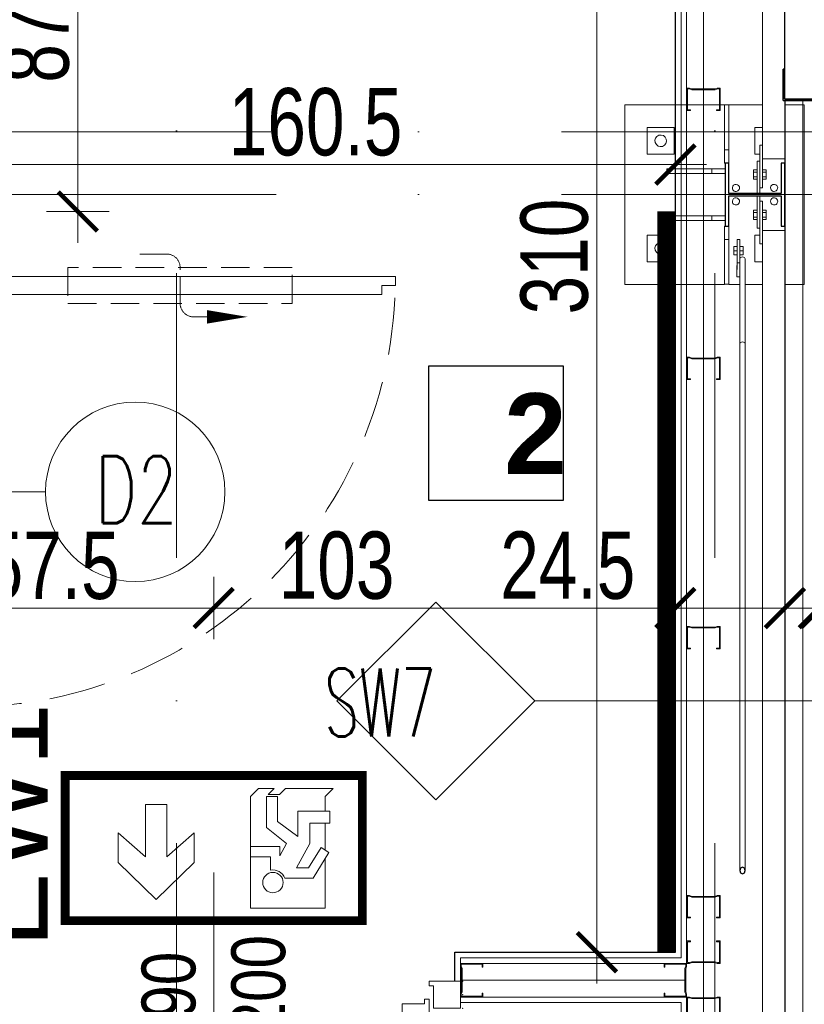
# Model space of a CAD drawing. Header units: millimetres. Extents: x -13532 to 2392, y -5241 to 5322.
# Tile 206 of 256: x -10479 to -10304, y 2017 to 2237. Entities that reach past the tile are written whole.
import ezdxf
from ezdxf.enums import TextEntityAlignment as Align

# ---------------------------------------------------------------- set-up
doc = ezdxf.new("R2010")
doc.units = ezdxf.units.MM
for name, pattern in [('ACAD_ISO02W100', [15, 12, -3]), ('DASHED', [19.05, 12.7, -6.35]), ('DGN_STYLE_2', [30.2, 18.12, -12.08]), ('KRESKAKROPKA2', [12.7, 6.35, -3.175, 0, -3.175])]:
    doc.linetypes.add(name, pattern=pattern)
doc.layers.get('0').update_dxf_attribs({"lineweight": 9, "true_color": 0x939393})
doc.layers.get('Defpoints').update_dxf_attribs({"true_color": 0xdae6d4})
for name, color, linetype, lineweight in [('! stolarka nowa', 5, 'Continuous', 13), ('- AGP-1_OPISY', 7, 'Continuous', 9), ('cz-gr', 122, 'Continuous', 30), ('cz-sr', 150, 'Continuous', 15), ('GK - ŚRODEK - AGP1', 32, 'Continuous', 5), ('IS-went-kratka', 180, 'Continuous', 9), ('opisy pomieszczeń - AGP1', 7, 'Continuous', 5), ('TS_INNE_OBIEKTY', 204, 'Continuous', 30)]:
    doc.layers.add(name, color=color, linetype=linetype, lineweight=lineweight)
for name, color, linetype, lineweight, true_color in [('a___wymiary', 7, 'Continuous', 5, 0x666666), ('batting - AGP1', 7, 'Continuous', 5, 0xadadad), ('drzwi - AGP1', 7, 'Continuous', 13, 0x7f7f7f), ('KONSTRUKCJA - CIE - AGP1', 7, 'Continuous', 5, 0xbfbfbf), ('LUSTRO Z - AGP1', 7, 'Continuous', 5, 0xff8432), ('OPIS - AGP1', 7, 'Continuous', 0, 0x7f7f7f), ('OPISY - AGP1', 7, 'Continuous', 5, 0x000000), ('OPRAWY_KIERUNKOWE', 7, 'Continuous', 5, 0x00e000), ('OSI', 7, 'KRESKAKROPKA2', 5, 0x7f7f7f), ('profil - AGP1', 7, 'Continuous', 5, 0x3f3f3f), ('wymiary', 7, 'Continuous', 5, 0x7f7f7f), ('WYMIARY - AGP1', 7, 'Continuous', 5, 0x716d5a), ('zigzag - AGP1', 7, 'Continuous', 9, 0xa5a5a5)]:
    doc.layers.add(name, color=color, linetype=linetype, lineweight=lineweight, true_color=true_color)
doc.styles.add('ARIAL', font='arial.ttf', dxfattribs={"width": 0.8})
doc.styles.add('ARIAL NARROW', font='ARIALN.TTF', dxfattribs={"width": 0.9})
doc.styles.add('JACEK_07', font='simplex.shx', dxfattribs={"width": 0.7})
doc.styles.add('ROMANS15', font='simplex.shx', dxfattribs={"width": 0.9, "height": 15})
doc.styles.get("Standard").update_dxf_attribs({"font": 'arial.ttf'})
doc.styles.add('style1', font='simplex.shx', dxfattribs={"width": 0.6})
doc.linetypes.add('BATTING', pattern='A,0.0001,-0.1,[134,ltypeshp.shx,S=0.1,R=0,X=-0.1,Y=0],-0.2,[134,ltypeshp.shx,S=0.1,R=180,X=0.1,Y=0],-0.1', length=0.4001)
doc.linetypes.add('ZIGZAG', pattern='A,0.00254,-5.08,[131,ltypeshp.shx,S=5.08,R=0,X=-5.08,Y=0],-10.16,[131,ltypeshp.shx,S=5.08,R=180,X=5.08,Y=0],-5.08', length=20.32254)
doc.dimstyles.new('wymiary agp1', dxfattribs={"dimtxt": 15, "dimasz": 5, "dimexe": 5, "dimexo": 5, "dimgap": 1.8, "dimtad": 1, "dimdec": 3, "dimrnd": 0.5, "dimdsep": 46, "dimtxsty": 'ARIAL NARROW', "dimblk": 'znacznik', "dimcen": 1.5, "dimse1": 1, "dimse2": 1, "dimclrd": 256, "dimclre": 256, "dimazin": 0, "dimtfac": 1, "dimtdec": 3, "dimtmove": 1, "dimatfit": 3, "dimldrblk": 'znacznik', "dimfxl": 1000, "dimfxlon": 1, "dimlwd": -1, "dimarcsym": 0})

# ---------------------------------------------------------------- blocks, each defined once
blk = doc.blocks.new('*U166')
blk.add_lwpolyline([(4, 7), (4, 10), (6, 10), (6, 100), (4, 100), (4, 103), (2, 103), (2, 7)], close=True)
for points in [[(-2, -7.5), (0, -7.5), (0, 5), (-2, 5), (-2, 7), (2, 7), (2, 5), (2, -9.5), (-2, -9.5), (-2, -7.5)], [(102, -7.5), (100, -7.5), (100, 5), (102, 5), (102, 7), (98, 7), (98, 5), (98, -9.5), (102, -9.5), (102, -7.5)], [(2, 5), (5, 5), (5, -7.5), (2, -7.5)], [(98, 5), (95, 5), (95, -7.5), (98, -7.5)]]:
    blk.add_lwpolyline(points)
at = {"linetype": 'DASHED'}
blk.add_arc((2, 7), 96, 0, 90, dxfattribs=at)
at = {"layer": 'OPIS - AGP1'}
blk.add_lwpolyline([(50, 25), (50, -25)], dxfattribs=at)
at = {"layer": 'OPIS - AGP1', "color": 7, "insert": (50, 0), "char_height": 12, "width": 10, "attachment_point": 5, "rotation": 90, "style": 'JACEK_07'}
blk.add_mtext('\\pxqc;{\\fArial|b0|i0|c238|p0;90\\P200}', dxfattribs=at)
blk = doc.blocks.new('*U170')
at = {"layer": '! stolarka nowa'}
for p in [(0, 3), (0, 0), (0, -3)]:
    blk.add_point(p, dxfattribs=at)
for p, q in [((0.5, 3), (0.5, -3)), ((7.5, 3), (0.5, 3)), ((7.5, 2), (7.5, 3)), ((103.5, 2), (103.5, 3)), ((103.5, 3), (110.5, 3)), ((110.5, 3), (110.5, -3)), ((6.5, -3), (6.5, 2)), ((6.5, 2), (7.5, 2)), ((103.5, 2), (104.5, 2)), ((104.5, 2), (104.5, -3)), ((102.5, -2), (97.5, -2)), ((97.5, -2), (97.5, -92)), ((102.5, -1), (102.5, -2)), ((103.5, -1), (102.5, -1)), ((103.5, -93), (103.5, -1)), ((0.5, -3), (6.5, -3)), ((110.5, -3), (104.5, -3)), ((102.5, -92), (97.5, -92)), ((102.5, -93), (102.5, -92)), ((103.5, -93), (102.5, -93))]:
    blk.add_line(p, q)
at = {"linetype": 'DASHED'}
blk.add_arc((102.5, 2), 95, 180, 270, dxfattribs=at)
for p in [(111, 3), (111, 0), (111, -3)]:
    blk.add_point(p)
at = {"layer": 'OPIS - AGP1'}
blk.add_lwpolyline([(55.5, 27.26), (55.5, -27.26)], dxfattribs=at)
at = {"layer": 'OPIS - AGP1', "color": 7, "insert": (55.5, 2.13), "char_height": 12, "width": 10, "attachment_point": 5, "rotation": 90, "style": 'ARIAL'}
blk.add_mtext('\\pxqc;{\\fArial|b0|i0|c238|p0;90\\P200}', dxfattribs=at)
blk = doc.blocks.new('znacznik')
at = {"layer": 'a___wymiary'}
for p, q in [((0, 1.394), (0, -1.394)), ((1.394, 0), (-1.394, 0))]:
    blk.add_line(p, q, dxfattribs=at)
at = {"layer": 'a___wymiary', "const_width": 0.2}
blk.add_lwpolyline([(0.876, 0.876), (-0.876, -0.876)], dxfattribs=at)
blk = doc.blocks.new('*D541')
at = {"layer": 'Defpoints', "color": 0}
for p in [(-10333.11, 2204.54), (-10493.51, 2194.1), (-10333.11, 2194.1)]:
    blk.add_point(p, dxfattribs=at)
at = {"layer": 'WYMIARY - AGP1'}
blk.add_line((-10488.51, 2204.54), (-10338.11, 2204.54), dxfattribs=at)
at = {"layer": 'WYMIARY - AGP1', "xscale": 5, "yscale": 5, "zscale": 5, "rotation": 180}
blk.add_blockref('znacznik', (-10493.51, 2204.54), dxfattribs=at)
at = {"layer": 'WYMIARY - AGP1', "xscale": 5, "yscale": 5, "zscale": 5}
blk.add_blockref('znacznik', (-10333.11, 2204.54), dxfattribs=at)
at = {"layer": 'WYMIARY - AGP1', "color": 18, "true_color": 0x000000, "insert": (-10413.31, 2214), "char_height": 15, "attachment_point": 5, "style": 'ARIAL NARROW'}
blk.add_mtext('160.5', dxfattribs=at)
blk = doc.blocks.new('*D546')
at = {"layer": 'Defpoints', "color": 0}
for p in [(-10436.01, 2105.68), (-10436.01, 2046.72), (-10493.51, 1997.09)]:
    blk.add_point(p, dxfattribs=at)
at = {"layer": 'WYMIARY - AGP1'}
blk.add_line((-10488.51, 2105.68), (-10441.01, 2105.68), dxfattribs=at)
at = {"layer": 'WYMIARY - AGP1', "xscale": 5, "yscale": 5, "zscale": 5, "rotation": 180}
blk.add_blockref('znacznik', (-10493.51, 2105.68), dxfattribs=at)
at = {"layer": 'WYMIARY - AGP1', "xscale": 5, "yscale": 5, "zscale": 5}
blk.add_blockref('znacznik', (-10436.01, 2105.68), dxfattribs=at)
at = {"layer": 'WYMIARY - AGP1', "color": 18, "true_color": 0x000000, "insert": (-10472.04, 2115.11), "char_height": 15, "attachment_point": 5, "style": 'ARIAL NARROW'}
blk.add_mtext('57.5', dxfattribs=at)
blk = doc.blocks.new('*D547')
at = {"layer": 'Defpoints', "color": 0}
for p in [(-10308.71, 2105.68), (-10333.11, 2052.26), (-10308.71, 2017.85)]:
    blk.add_point(p, dxfattribs=at)
at = {"layer": 'WYMIARY - AGP1'}
for p, q in [((-10333.11, 2105.68), (-10373.41, 2105.68)), ((-10328.11, 2105.68), (-10313.71, 2105.68))]:
    blk.add_line(p, q, dxfattribs=at)
at = {"layer": 'WYMIARY - AGP1', "xscale": 5, "yscale": 5, "zscale": 5, "rotation": 180}
blk.add_blockref('znacznik', (-10333.11, 2105.68), dxfattribs=at)
at = {"layer": 'WYMIARY - AGP1', "xscale": 5, "yscale": 5, "zscale": 5}
blk.add_blockref('znacznik', (-10308.71, 2105.68), dxfattribs=at)
at = {"layer": 'WYMIARY - AGP1', "color": 18, "true_color": 0x000000, "insert": (-10357.09, 2115.14), "char_height": 15, "attachment_point": 5, "style": 'ARIAL NARROW'}
blk.add_mtext('24.5', dxfattribs=at)
blk = doc.blocks.new('*D548')
at = {"layer": 'Defpoints', "color": 0}
for p in [(-10300.71, 2105.68), (-10308.71, 2017.85), (-10300.71, 1984.32)]:
    blk.add_point(p, dxfattribs=at)
at = {"layer": 'WYMIARY - AGP1'}
for p, q in [((-10313.71, 2105.68), (-10318.71, 2105.68)), ((-10308.71, 2105.68), (-10300.71, 2105.68)), ((-10300.71, 2105.68), (-10271.18, 2105.68)), ((-10295.71, 2105.68), (-10290.71, 2105.68))]:
    blk.add_line(p, q, dxfattribs=at)
at = {"layer": 'WYMIARY - AGP1', "xscale": 5, "yscale": 5, "zscale": 5}
blk.add_blockref('znacznik', (-10308.71, 2105.68), dxfattribs=at)
at = {"layer": 'WYMIARY - AGP1', "xscale": 5, "yscale": 5, "zscale": 5, "rotation": 180}
blk.add_blockref('znacznik', (-10300.71, 2105.68), dxfattribs=at)
at = {"layer": 'WYMIARY - AGP1', "color": 18, "true_color": 0x000000, "insert": (-10276.62, 2115.14), "char_height": 15, "attachment_point": 5, "style": 'ARIAL NARROW'}
blk.add_mtext('8', dxfattribs=at)
blk = doc.blocks.new('*D549')
at = {"layer": 'Defpoints', "color": 0}
for p in [(-10082.84, 2105.68), (-10082.84, 2051.55), (-10301.11, 1984.32)]:
    blk.add_point(p, dxfattribs=at)
at = {"layer": 'WYMIARY - AGP1'}
blk.add_line((-10296.11, 2105.68), (-10087.84, 2105.68), dxfattribs=at)
at = {"layer": 'WYMIARY - AGP1', "xscale": 5, "yscale": 5, "zscale": 5, "rotation": 180}
blk.add_blockref('znacznik', (-10301.11, 2105.68), dxfattribs=at)
at = {"layer": 'WYMIARY - AGP1', "xscale": 5, "yscale": 5, "zscale": 5}
blk.add_blockref('znacznik', (-10082.84, 2105.68), dxfattribs=at)
at = {"layer": 'WYMIARY - AGP1', "color": 18, "true_color": 0x000000, "insert": (-10191.97, 2115.14), "char_height": 15, "attachment_point": 5, "style": 'ARIAL NARROW'}
blk.add_mtext('218.5', dxfattribs=at)
blk = doc.blocks.new('*D558')
at = {"layer": 'Defpoints', "color": 0}
for p in [(-10333.11, 2105.68), (-10436.01, 2046.72), (-10333.11, 2036.78)]:
    blk.add_point(p, dxfattribs=at)
at = {"layer": 'WYMIARY - AGP1'}
blk.add_line((-10431.01, 2105.68), (-10338.11, 2105.68), dxfattribs=at)
at = {"layer": 'WYMIARY - AGP1', "xscale": 5, "yscale": 5, "zscale": 5, "rotation": 180}
blk.add_blockref('znacznik', (-10436.01, 2105.68), dxfattribs=at)
at = {"layer": 'WYMIARY - AGP1', "xscale": 5, "yscale": 5, "zscale": 5}
blk.add_blockref('znacznik', (-10333.11, 2105.68), dxfattribs=at)
at = {"layer": 'WYMIARY - AGP1', "color": 18, "true_color": 0x000000, "insert": (-10408.63, 2115.14), "char_height": 15, "attachment_point": 5, "style": 'ARIAL NARROW'}
blk.add_mtext('103', dxfattribs=at)
blk = doc.blocks.new('*D619')
at = {"layer": 'Defpoints', "color": 0}
for p in [(-10396.27, 2339.1), (-10350.59, 2339.1), (-10396.27, 2028.97)]:
    blk.add_point(p, dxfattribs=at)
at = {"layer": 'WYMIARY - AGP1'}
blk.add_line((-10350.59, 2033.97), (-10350.59, 2334.1), dxfattribs=at)
at = {"layer": 'WYMIARY - AGP1', "xscale": 5, "yscale": 5, "zscale": 5}
for p, rotation in [((-10350.59, 2339.1), 90), ((-10350.59, 2028.97), 270)]:
    blk.add_blockref('znacznik', p, dxfattribs=dict(at, rotation=rotation))
at = {"layer": 'WYMIARY - AGP1', "color": 18, "true_color": 0x000000, "insert": (-10360.04, 2184.04), "char_height": 15, "attachment_point": 5, "rotation": 90, "style": 'ARIAL NARROW'}
blk.add_mtext('310', dxfattribs=at)
blk = doc.blocks.new('osi')
at = {"layer": 'OSI', "ltscale": 10}
for p, q in [((-10444.41, 845.85), (-10444.41, 3158.85)), ((-10324.44, 845.85), (-10324.44, 3158.85)), ((-11756.72, 2211.85), (-9340.14, 2211.85)), ((-11756.72, 2197.85), (-9340.14, 2197.85))]:
    blk.add_line(p, q, dxfattribs=at)
blk = doc.blocks.new('*U160')
for points in [[(-2, 5), (0, 5), (0, -5), (-2, -5), (-2, -7), (2, -7), (2, -5), (2, 7), (-2, 7), (-2, 5)], [(102, 5), (100, 5), (100, -5), (102, -5), (102, -7), (98, -7), (98, -5), (98, 7), (102, 7), (102, 5)], [(2, -5), (5, -5), (5, 5), (2, 5)], [(98, -5), (95, -5), (95, 5), (98, 5)]]:
    blk.add_lwpolyline(points)
blk.add_lwpolyline([(96, -7), (96, -10), (94, -10), (94, -100), (96, -100), (96, -103), (98, -103), (98, -7)], close=True)
at = {"linetype": 'DASHED'}
blk.add_arc((98, -7), 96, 180, 270, dxfattribs=at)
at = {"layer": 'OPIS - AGP1'}
blk.add_lwpolyline([(50, 25), (50, -25)], dxfattribs=at)
at = {"layer": 'OPIS - AGP1', "color": 7, "insert": (50, 0), "char_height": 12, "width": 10, "attachment_point": 5, "rotation": 270, "style": 'JACEK_07'}
blk.add_mtext('\\pxqc;{\\fArial|b0|i0|c238|p0;90\\P200}', dxfattribs=at)
blk = doc.blocks.new('*D938')
at = {"layer": 'Defpoints', "color": 0}
for p in [(-10548.51, 2281.6), (-10466.29, 2281.6), (-10548.51, 2194.11)]:
    blk.add_point(p, dxfattribs=at)
at = {"layer": 'WYMIARY - AGP1'}
blk.add_line((-10466.29, 2199.11), (-10466.29, 2276.6), dxfattribs=at)
at = {"layer": 'WYMIARY - AGP1', "xscale": 5, "yscale": 5, "zscale": 5}
for p, rotation in [((-10466.29, 2281.6), 89.99999993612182), ((-10466.29, 2194.11), 269.9999999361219)]:
    blk.add_blockref('znacznik', p, dxfattribs=dict(at, rotation=rotation))
at = {"layer": 'WYMIARY - AGP1', "color": 18, "true_color": 0x000000, "insert": (-10475.74, 2237.86), "char_height": 15, "attachment_point": 5, "rotation": 90, "style": 'ARIAL NARROW'}
blk.add_mtext('87.5', dxfattribs=at)
blk = doc.blocks.new('Drzwi góra')
at = {"layer": 'OPRAWY_KIERUNKOWE'}
for p, q in [((8.21, 13.39), (24.85, 13.39)), ((8.21, -11.52), (8.21, 13.39)), ((24.85, 13.39), (24.85, 2.25)), ((-12.84, 11.45), (-21.31, 3.17)), ((-4.37, 3.17), (-12.84, 11.45)), ((22.16, 6.67), (15.81, 6.68)), ((25.63, 0.98), (22.16, 6.67)), ((12.67, 4.92), (12.66, 1.95)), ((-21.31, 3.17), (-21.31, -3.42)), ((-4.37, -3.42), (-4.37, 3.17)), ((21.41, -1.02), (18.46, 4.36)), ((18.46, 4.36), (21.1, 4.36)), ((21.1, 4.36), (23.93, -0.16)), ((-21.31, -3.42), (-15.2, 1.96)), ((-15.2, 1.96), (-15.2, -9.73)), ((-10.49, -9.73), (-10.49, 1.96)), ((-10.49, 1.96), (-4.37, -3.42)), ((12.66, 1.95), (8.21, 1.95)), ((8.21, 1.95), (8.21, -0.35)), ((14.72, -0.35), (14.73, 1.75)), ((14.73, 1.75), (16.24, -1.06)), ((23.93, -0.16), (25.63, 0.98)), ((24.85, 0.46), (24.85, -5.57)), ((8.21, -0.35), (14.72, -0.35)), ((16.24, -1.06), (11.74, -4.63)), ((21.4, -5.57), (21.41, -1.02)), ((14.24, -5.95), (18.76, -2.59)), ((18.76, -2.59), (18.75, -8.21)), ((11.74, -4.63), (11.74, -11.52)), ((14.24, -11.52), (14.24, -5.95)), ((25.85, -5.57), (21.4, -5.57)), ((25.84, -8.21), (25.85, -5.57)), ((18.75, -8.21), (25.84, -8.21)), ((24.85, -8.21), (24.85, -11.52)), ((-15.2, -9.73), (-10.49, -9.73)), ((8.21, -11.52), (9.97, -13.29)), ((11.74, -11.52), (14.24, -11.52)), ((12.16, -11.94), (14.66, -11.95)), ((12.16, -11.94), (13.5, -13.29)), ((14.66, -11.95), (16, -13.29)), ((24.85, -11.52), (26.62, -13.29)), ((13.5, -13.29), (9.97, -13.29)), ((26.62, -13.29), (16, -13.29))]:
    blk.add_line(p, q, dxfattribs=at)
at = {"layer": 'OPRAWY_KIERUNKOWE', "const_width": 1.95}
blk.add_lwpolyline([(-33.12, 16.19), (33.12, 16.19), (33.12, -16.19), (-33.12, -16.19)], close=True, dxfattribs=at)
at = {"layer": 'OPRAWY_KIERUNKOWE'}
blk.add_circle((13.19, 7.68), 2.28, dxfattribs=at)
blk.add_arc((13.19, 7.68), 2.81, 259.4003, 339.1396, dxfattribs=at)
blk = doc.blocks.new('*U980')
at = {"layer": 'OPRAWY_KIERUNKOWE', "xscale": -1, "rotation": 180}
blk.add_blockref('Drzwi góra', (0, 0), dxfattribs=at)
at = {"layer": 'OPRAWY_KIERUNKOWE', "flags": 8}
for tag, p, height in [('LABEL', (-37.03, -22.2), 18), ('EL', (-37.03, -41.34), 16.19), ('CB', (-37.03, -60.48), 16.19)]:
    blk.add_attdef(tag, p, '', height=height, dxfattribs=at)
at = {"layer": 'OPRAWY_KIERUNKOWE'}
for tag, p, height in [('PIKT', (-33.12, -26.11), 8), ('H', (-37.03, -79.62), 16.19)]:
    blk.add_attdef(tag, p, '', height=height, dxfattribs=at)
blk = doc.blocks.new('*U996')
at = {"layer": 'drzwi - AGP1', "linetype": 'DASHED', "ltscale": 0.5}
blk.add_lwpolyline([(4, -25), (4, 25), (-4, 25), (-4, -25)], close=True, dxfattribs=at)
at = {"layer": 'drzwi - AGP1', "linetype": 'ACAD_ISO02W100'}
blk.add_lwpolyline([(7, 6, 3, 0, 0), (7, 15, 0, 0, 0)], format="xyseb", dxfattribs=at).dxf.unprotected_set("ltscale", 0)
at = {"layer": 'drzwi - AGP1', "linetype": 'ACAD_ISO02W100', "ltscale": 0.5}
blk.add_lwpolyline([(7, 6), (7, 3, -0.414214), (4, 0), (-4, 0, 0.414214), (-7, -3), (-7, -10)], format="xyb", dxfattribs=at)
blk = doc.blocks.new('konstrukcja 2025.01.09')
at = {"layer": 'KONSTRUKCJA - CIE - AGP1', "linetype": 'Continuous'}
for p, q in [((2955.85, 7173.66), (2955.85, 7527.36)), ((2950.85, 7163.37), (2950.85, 7524.36)), ((2920.19, 7172.36), (2942.4, 7172.36)), ((2920.19, 7172.36), (2920.19, 7132.36)), ((2942.4, 7172.36), (2942.4, 7159.36)), ((2943.4, 7172.36), (2942.4, 7172.36)), ((2943.4, 7172.36), (2950.85, 7172.36)), ((2943.4, 7159.36), (2943.4, 7172.36)), ((2955.85, 7160.37), (2955.85, 7173.36)), ((2955.85, 7172.36), (2960.19, 7172.36)), ((2960.19, 7132.36), (2960.19, 7172.36)), ((2931.19, 7167.36), (2925.19, 7167.36)), ((2925.19, 7167.36), (2925.19, 7161.36)), ((2931.19, 7161.36), (2931.19, 7167.36)), ((2949.19, 7161.36), (2949.19, 7167.36)), ((2949.19, 7167.36), (2950.85, 7167.36)), ((2950.25, 7163.37), (2950.25, 7153.86)), ((2950.25, 7163.37), (2950.85, 7163.37)), ((2950.85, 7163.37), (2950.85, 7153.86)), ((2925.19, 7161.36), (2931.19, 7161.36)), ((2942.4, 7162.36), (2943.4, 7162.36)), ((2950.25, 7161.36), (2949.19, 7161.36)), ((2942.4, 7159.36), (2942.55, 7159.36)), ((2949.65, 7159.86), (2949.65, 7152.66)), ((2949.65, 7159.86), (2950.25, 7159.86)), ((2950.25, 7159.86), (2950.25, 7152.66)), ((2950.85, 7160.37), (2955.85, 7160.37)), ((2942.55, 7158.11), (2929.55, 7158.11)), ((2929.55, 7158.11), (2929.55, 7157.11)), ((2942.55, 7157.11), (2929.55, 7157.11)), ((2939.55, 7157.11), (2939.55, 7158.11)), ((2948.86, 7157.9), (2949.65, 7157.9)), ((2948.86, 7155.83), (2948.86, 7157.9)), ((2948.86, 7157.38), (2949.65, 7157.38)), ((2948.86, 7156.34), (2949.65, 7156.34)), ((2951.65, 7157.9), (2950.85, 7157.9)), ((2950.85, 7157.38), (2951.65, 7157.38)), ((2950.85, 7156.34), (2951.65, 7156.34)), ((2951.65, 7155.83), (2951.65, 7157.9)), ((2949.65, 7155.83), (2948.86, 7155.83)), ((2950.85, 7155.83), (2951.65, 7155.83)), ((2949.65, 7152.66), (2950.25, 7152.66)), ((2950.25, 7152.07), (2949.65, 7152.07)), ((2949.65, 7144.87), (2949.65, 7152.07)), ((2950.25, 7153.86), (2950.85, 7153.86)), ((2950.25, 7144.87), (2950.25, 7152.07)), ((2950.85, 7150.87), (2950.25, 7150.87)), ((2950.25, 7141.36), (2950.25, 7150.87)), ((2950.85, 7141.36), (2950.85, 7150.87)), ((2942.55, 7147.61), (2929.55, 7147.61)), ((2929.55, 7147.61), (2929.55, 7146.61)), ((2939.55, 7146.61), (2939.55, 7147.61)), ((2948.86, 7148.9), (2949.65, 7148.9)), ((2948.86, 7146.83), (2948.86, 7148.9)), ((2948.86, 7148.39), (2949.65, 7148.39)), ((2951.65, 7148.9), (2950.85, 7148.9)), ((2950.85, 7148.39), (2951.65, 7148.39)), ((2951.65, 7146.83), (2951.65, 7148.9)), ((2942.55, 7146.61), (2929.55, 7146.61)), ((2942.4, 7145.36), (2942.55, 7145.36)), ((2942.4, 7145.36), (2942.4, 7132.37)), ((2943.4, 7132.37), (2943.4, 7145.36)), ((2948.86, 7147.35), (2949.65, 7147.35)), ((2949.65, 7146.83), (2948.86, 7146.83)), ((2950.85, 7147.35), (2951.65, 7147.35)), ((2950.85, 7146.83), (2951.65, 7146.83)), ((2931.19, 7143.36), (2925.19, 7143.36)), ((2925.19, 7143.36), (2925.19, 7137.36)), ((2931.19, 7137.36), (2931.19, 7143.36)), ((2950.25, 7143.36), (2949.19, 7143.36)), ((2949.19, 7143.36), (2949.19, 7137.36)), ((2950.25, 7144.87), (2949.65, 7144.87)), ((2950.85, 7144.36), (2955.85, 7144.36)), ((2955.85, 7144.36), (2955.85, 6800.37)), ((2942.4, 7142.37), (2943.4, 7142.37)), ((2944.45, 7140.77), (2944.45, 7140.78)), ((2944.45, 7140.78), (2945.2, 7140.78)), ((2945.2, 7141.32), (2945.19, 7139.21)), ((2945.2, 7137.18), (2945.21, 7142.38)), ((2945.21, 7142.38), (2945.2, 7142.11)), ((2945.2, 7142.11), (2945.2, 7141.32)), ((2945.2, 7140.77), (2945.2, 7140.78)), ((2945.21, 7142.38), (2945.81, 7142.37)), ((2945.81, 7142.37), (2945.8, 7137.17)), ((2945.81, 7140.78), (2946.55, 7140.78)), ((2946.55, 7140.77), (2946.55, 7140.78)), ((2950.85, 7141.36), (2950.25, 7141.36)), ((2950.85, 6803.37), (2950.85, 7141.36)), ((2944.45, 7140.77), (2944.45, 7139.86)), ((2944.45, 7140.77), (2945.2, 7140.77)), ((2944.45, 7139.86), (2944.45, 7138.97)), ((2944.45, 7139.86), (2945.2, 7139.86)), ((2944.45, 7138.97), (2945.2, 7138.97)), ((2945.19, 7139.21), (2945.18, 7134.01)), ((2945.2, 7139.86), (2945.2, 7140.77)), ((2945.2, 7140.57), (2945.21, 7140.57)), ((2945.2, 7140.57), (2945.21, 7140.57)), ((2945.2, 7138.97), (2945.2, 7139.86)), ((2945.2, 7139.18), (2945.2, 7139.18)), ((2945.2, 7139.18), (2945.2, 7139.18)), ((2945.8, 7138.97), (2946.55, 7138.97)), ((2945.81, 7140.77), (2946.55, 7140.77)), ((2945.81, 7139.86), (2946.55, 7139.86)), ((2946.55, 7139.86), (2946.55, 7140.77)), ((2946.55, 7138.97), (2946.55, 7139.86)), ((2925.19, 7137.36), (2931.19, 7137.36)), ((2945.18, 7134.01), (2945.2, 7137.18)), ((2945.2, 7137.18), (2945.8, 7137.17)), ((2945.8, 7137.17), (2945.78, 7134.01)), ((2945.8, 7138.04), (2945.98, 7138.38)), ((2945.8, 7119.07), (2945.8, 7137.17)), ((2945.98, 7138.38), (2946.4, 7138.51)), ((2946.4, 7138.51), (2946.83, 7138.38)), ((2946.83, 7138.38), (2947, 7138.04)), ((2947, 7138.04), (2947, 7119.07)), ((2949.19, 7137.36), (2950.85, 7137.36)), ((2920.19, 7132.36), (2942.4, 7132.36)), ((2942.4, 7132.37), (2943.4, 7132.37)), ((2943.4, 7132.36), (2945.8, 7132.36)), ((2945.18, 7134.01), (2945.78, 7134.01)), ((2947, 7132.36), (2950.85, 7132.36)), ((2955.85, 7132.36), (2960.19, 7132.36)), ((2945.98, 7119.41), (2945.8, 7119.07)), ((2945.8, 7119.07), (2945.98, 7119.41)), ((2945.8, 7001.7), (2945.8, 7119.07)), ((2946.4, 7119.55), (2945.98, 7119.41)), ((2945.98, 7119.41), (2946.4, 7119.55)), ((2946.83, 7119.41), (2946.4, 7119.55)), ((2946.4, 7119.55), (2946.83, 7119.41)), ((2947, 7119.07), (2946.83, 7119.41)), ((2946.83, 7119.41), (2947, 7119.07)), ((2947, 7001.7), (2947, 7119.07))]:
    blk.add_line(p, q, dxfattribs=at)
for centre, radius, start, end in [((2928.19, 7164.36), 1.3, 108, 288), ((2928.19, 7164.36), 1.3, 108, 288), ((2928.19, 7164.36), 1.3, 288, 108), ((2928.19, 7164.36), 1.3, 288, 108), ((2944.95, 7153.86), 0.8, 18, 198), ((2944.95, 7153.86), 0.8, 18, 198), ((2944.95, 7153.86), 0.8, 198, 18), ((2944.95, 7153.86), 0.8, 198, 18), ((2953.45, 7153.86), 0.8, 18, 198), ((2953.45, 7153.86), 0.8, 18, 198), ((2953.45, 7153.86), 0.8, 198, 18), ((2953.45, 7153.86), 0.8, 198, 18), ((2944.95, 7150.86), 0.8, 18, 198), ((2944.95, 7150.86), 0.8, 18, 198), ((2944.95, 7150.86), 0.8, 198, 18), ((2944.95, 7150.86), 0.8, 198, 18), ((2953.45, 7150.86), 0.8, 18, 198), ((2953.45, 7150.86), 0.8, 18, 198), ((2953.45, 7150.86), 0.8, 198, 18), ((2953.45, 7150.86), 0.8, 198, 18), ((2928.19, 7140.36), 1.3, 108, 288), ((2928.19, 7140.36), 1.3, 108, 288), ((2928.19, 7140.36), 1.3, 288, 108), ((2928.19, 7140.36), 1.3, 288, 108)]:
    blk.add_arc(centre, radius, start, end, dxfattribs=at)
at = {"layer": 'TS_INNE_OBIEKTY', "linetype": 'Continuous'}
for p, q in [((2955.49, 7173.36), (2955.49, 7180.36)), ((2955.79, 7180.36), (2955.49, 7180.36)), ((2955.79, 7173.66), (2955.79, 7180.36)), ((2955.49, 7173.36), (2970.49, 7173.36)), ((2970.49, 7173.66), (2955.79, 7173.66)), ((2943.4, 7159.36), (2942.55, 7159.36)), ((2942.55, 7159.36), (2942.55, 7145.36)), ((2943.4, 7152.64), (2943.4, 7159.36)), ((2955.85, 7159.36), (2955, 7159.36)), ((2955, 7159.36), (2955, 7152.64)), ((2955.85, 7145.36), (2955.85, 7159.36)), ((2955, 7152.64), (2943.4, 7152.64)), ((2943.4, 7145.36), (2943.4, 7152.09)), ((2943.4, 7152.09), (2955, 7152.09)), ((2955, 7152.09), (2955, 7145.36)), ((2942.55, 7145.36), (2943.4, 7145.36)), ((2955, 7145.36), (2955.85, 7145.36)), ((2945.98, 7002.24), (2945.8, 7001.7)), ((2945.8, 7001.7), (2945.98, 7001.17)), ((2946.4, 7002.46), (2945.98, 7002.24)), ((2945.98, 7001.17), (2946.4, 7000.95)), ((2946.83, 7002.24), (2946.4, 7002.46)), ((2946.4, 7000.95), (2946.83, 7001.17)), ((2947, 7001.7), (2946.83, 7002.24)), ((2946.83, 7001.17), (2947, 7001.7))]:
    blk.add_line(p, q, dxfattribs=at)

msp = doc.modelspace()

# ---------------------------------------------------------------- linework, layer by layer
at = {"layer": 'batting - AGP1', "linetype": 'BATTING', "ltscale": 8}
for points in [[(-10326.8566, 2624.8172), (-10326.8564, 1088.2212)], [(-10380.6423, 2022.7174), (-10330.9732, 2022.7167)]]:
    msp.add_lwpolyline(points, dxfattribs=at)
at = {"layer": 'cz-gr'}
for p, q in [((-10308.7067, 2219.1541), (-10308.7069, 2970.8541)), ((-10333.1066, 2028.9661), (-10333.1066, 2339.1045)), ((-10308.7069, 2218.8546), (-10308.7069, 1087.8541)), ((-10382.2591, 2022.4661), (-10382.2591, 2028.9661)), ((-10382.2591, 2028.9661), (-10333.1066, 2028.9661))]:
    msp.add_line(p, q, dxfattribs=at)
msp.add_lwpolyline([(-10256.918, 2230.8546), (-10256.918, 2218.8539), (-10308.7069, 2218.8546)], dxfattribs=at)
at = {"layer": 'GK - ŚRODEK - AGP1'}
for p, q in [((-10331.8566, 2027.7161), (-10331.8566, 2340.3545)), ((-10330.6066, 2026.4661), (-10330.6066, 2341.6045)), ((-10381.0091, 2017.7161), (-10381.0091, 2027.7161)), ((-10381.0091, 2027.7161), (-10331.8566, 2027.7161)), ((-10381.0091, 2018.9661), (-10381.0091, 2026.4661)), ((-10381.0091, 2026.4661), (-10330.6066, 2026.4661)), ((-10331.8566, 2017.7162), (-10381.0091, 2017.7161)), ((-10330.6066, 2018.9662), (-10380.9706, 2018.9661)), ((-10331.8566, 1087.8544), (-10331.8566, 2017.7162)), ((-10330.6066, 1087.8544), (-10330.6066, 2018.9662))]:
    msp.add_line(p, q, dxfattribs=at)
at = {"layer": 'LUSTRO Z - AGP1', "color": 152, "linetype": 'DGN_STYLE_2', "true_color": 0x0054cc, "const_width": 4}
msp.add_lwpolyline([(-10335.1071, 2194.1044), (-10335.1066, 2028.9661)], dxfattribs=at)
at = {"layer": 'OPIS - AGP1'}
msp.add_lwpolyline([(-10408.541, 2084.9699), (-10386.491, 2107.0199), (-10364.441, 2084.9699), (-10386.491, 2062.9199), (-10408.541, 2084.9699)], close=True, dxfattribs=at)
msp.add_lwpolyline([(-10364.441, 2084.9699), (-10288.7486, 2084.9699)], dxfattribs=at)
msp.add_circle((-10453.5091, 2131.6044), 20, dxfattribs=at)
at = {"layer": 'opisy pomieszczeń - AGP1', "lineweight": 30}
msp.add_lwpolyline([(-10388.0966, 2159.6703), (-10358.0966, 2159.6703), (-10358.0966, 2129.6703), (-10388.0966, 2129.6703), (-10388.0966, 2159.6703)], dxfattribs=at)
at = {"layer": 'profil - AGP1', "ltscale": 5}
for points in [[(-10329.4066, 2221.4045), (-10329.94, 2221.6045), (-10330.6066, 2221.6045), (-10330.6065, 2216.6045), (-10329.8565, 2216.6045), (-10329.7863, 2216.6034), (-10329.7362, 2216.6527), (-10329.7362, 2216.7229), (-10329.7863, 2216.7722), (-10329.8565, 2216.7711), (-10330.4398, 2216.7711), (-10330.4399, 2221.4378), (-10329.9702, 2221.4378), (-10329.4368, 2221.2378), (-10324.2764, 2221.2379), (-10323.7431, 2221.438), (-10323.2733, 2221.438), (-10323.2732, 2216.7713), (-10323.8565, 2216.7713), (-10323.9145, 2216.725), (-10323.9145, 2216.6509), (-10323.8565, 2216.6046), (-10323.1065, 2216.6046), (-10323.1066, 2221.6046), (-10323.7733, 2221.6046), (-10324.3066, 2221.4046)], [(-10329.4066, 2161.4045), (-10329.94, 2161.6045), (-10330.6066, 2161.6045), (-10330.6065, 2156.6045), (-10329.8565, 2156.6045), (-10329.7863, 2156.6034), (-10329.7362, 2156.6527), (-10329.7362, 2156.7229), (-10329.7863, 2156.7722), (-10329.8565, 2156.7711), (-10330.4398, 2156.7711), (-10330.4399, 2161.4378), (-10329.9702, 2161.4378), (-10329.4368, 2161.2378), (-10324.2764, 2161.2379), (-10323.7431, 2161.438), (-10323.2733, 2161.438), (-10323.2732, 2156.7713), (-10323.8565, 2156.7713), (-10323.9145, 2156.725), (-10323.9145, 2156.6509), (-10323.8565, 2156.6046), (-10323.1065, 2156.6046), (-10323.1066, 2161.6046), (-10323.7733, 2161.6046), (-10324.3066, 2161.4046)], [(-10329.4066, 2101.4045), (-10329.94, 2101.6045), (-10330.6066, 2101.6045), (-10330.6065, 2096.6045), (-10329.8565, 2096.6045), (-10329.7863, 2096.6034), (-10329.7362, 2096.6527), (-10329.7362, 2096.7229), (-10329.7863, 2096.7722), (-10329.8565, 2096.7711), (-10330.4398, 2096.7711), (-10330.4399, 2101.4378), (-10329.9702, 2101.4378), (-10329.4368, 2101.2378), (-10324.2764, 2101.2379), (-10323.7431, 2101.438), (-10323.2733, 2101.438), (-10323.2732, 2096.7713), (-10323.8565, 2096.7713), (-10323.9145, 2096.725), (-10323.9145, 2096.6509), (-10323.8565, 2096.6046), (-10323.1065, 2096.6046), (-10323.1066, 2101.6046), (-10323.7733, 2101.6046), (-10324.3066, 2101.4046)], [(-10329.4066, 2041.4045), (-10329.94, 2041.6045), (-10330.6066, 2041.6045), (-10330.6065, 2036.6045), (-10329.8565, 2036.6045), (-10329.7863, 2036.6034), (-10329.7362, 2036.6527), (-10329.7362, 2036.7229), (-10329.7863, 2036.7722), (-10329.8565, 2036.7711), (-10330.4398, 2036.7711), (-10330.4399, 2041.4378), (-10329.9702, 2041.4378), (-10329.4368, 2041.2378), (-10324.2764, 2041.2379), (-10323.7431, 2041.438), (-10323.2733, 2041.438), (-10323.2732, 2036.7713), (-10323.8565, 2036.7713), (-10323.9145, 2036.725), (-10323.9145, 2036.6509), (-10323.8565, 2036.6046), (-10323.1065, 2036.6046), (-10323.1066, 2041.6046), (-10323.7733, 2041.6046), (-10324.3066, 2041.4046)], [(-10329.4064, 2026.6661), (-10329.9398, 2026.4661), (-10330.6064, 2026.4661), (-10330.6063, 2031.4661), (-10329.8563, 2031.4661), (-10329.7861, 2031.4672), (-10329.736, 2031.4179), (-10329.736, 2031.3476), (-10329.7861, 2031.2984), (-10329.8563, 2031.2994), (-10330.4396, 2031.2994), (-10330.4398, 2026.6328), (-10329.97, 2026.6328), (-10329.4366, 2026.8328), (-10324.2762, 2026.8326), (-10323.7429, 2026.6326), (-10323.2731, 2026.6326), (-10323.273, 2031.2993), (-10323.8563, 2031.2993), (-10323.9143, 2031.3455), (-10323.9143, 2031.4197), (-10323.8563, 2031.466), (-10323.1063, 2031.4659), (-10323.1064, 2026.4659), (-10323.7731, 2026.466), (-10324.3064, 2026.666)], [(-10380.809, 2020.1661), (-10381.009, 2019.6328), (-10381.009, 2018.9661), (-10376.009, 2018.9661), (-10376.009, 2019.7161), (-10376.009, 2019.7863), (-10376.0572, 2019.8363), (-10376.1275, 2019.8363), (-10376.1757, 2019.7863), (-10376.1757, 2019.7161), (-10376.1757, 2019.1327), (-10380.8424, 2019.1328), (-10380.8424, 2019.6026), (-10380.6423, 2020.1359), (-10380.6423, 2025.2963), (-10380.8423, 2025.8297), (-10380.8423, 2026.2995), (-10376.1756, 2026.2994), (-10376.1756, 2025.7161), (-10376.1293, 2025.6581), (-10376.0552, 2025.6581), (-10376.0089, 2025.7161), (-10376.0089, 2026.4661), (-10381.0089, 2026.4661), (-10381.0089, 2025.7995), (-10380.8089, 2025.2661)], [(-10330.8065, 2020.1661), (-10330.6065, 2019.6328), (-10330.6065, 2018.9661), (-10335.6065, 2018.9661), (-10335.6065, 2019.7161), (-10335.6065, 2019.7863), (-10335.5583, 2019.8363), (-10335.488, 2019.8363), (-10335.4398, 2019.7863), (-10335.4398, 2019.7161), (-10335.4398, 2019.1327), (-10330.7731, 2019.1328), (-10330.7732, 2019.6026), (-10330.9732, 2020.1359), (-10330.9732, 2025.2963), (-10330.7732, 2025.8297), (-10330.7732, 2026.2995), (-10335.4399, 2026.2994), (-10335.4399, 2025.7161), (-10335.4862, 2025.6581), (-10335.5603, 2025.6581), (-10335.6066, 2025.7161), (-10335.6066, 2026.4661), (-10330.6066, 2026.4661), (-10330.6066, 2025.7995), (-10330.8066, 2025.2661)]]:
    msp.add_lwpolyline(points, close=True, dxfattribs=at)
for points in [[(-10323.1063, 2013.9663), (-10323.1064, 2018.9663), (-10323.7731, 2018.9663), (-10324.3064, 2018.7663), (-10329.4064, 2018.7662), (-10329.9398, 2018.9661), (-10330.6064, 2018.9661), (-10330.6063, 2013.9661)], [(-10330.4396, 2014.1328), (-10330.4398, 2018.7995), (-10329.97, 2018.7995), (-10329.4366, 2018.5995), (-10324.2762, 2018.5996), (-10323.7429, 2018.7996), (-10323.2731, 2018.7996), (-10323.273, 2014.133)]]:
    msp.add_lwpolyline(points, dxfattribs=at)
at = {"layer": 'zigzag - AGP1', "linetype": 'ZIGZAG', "ltscale": 0.6}
msp.add_line((-10304.7069, 2218.8546), (-10304.7069, 1087.8541), dxfattribs=at)

# ---------------------------------------------------------------- block references
at = {"layer": 'cz-sr'}
msp.add_blockref('osi', (0.0999, 0), dxfattribs=at)
at = {"layer": 'drzwi - AGP1', "color": 30, "linetype": 'Continuous', "lineweight": 18}
for name, p, rotation in [('*U166', (-10551.0091, 2331.6044), 269.9999999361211), ('*U160', (-10498.5091, 2081.6044), 89.99999993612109), ('*U170', (-10491.5091, 2019.4661), 359.9999999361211)]:
    msp.add_blockref(name, p, dxfattribs=dict(at, rotation=rotation))
at = {"layer": 'IS-went-kratka', "rotation": 270}
msp.add_blockref('*U996', (-10443.5091, 2177.6044), dxfattribs=at)
at = {"layer": 'OPRAWY_KIERUNKOWE', "color": 72, "true_color": 0x5acf2f}
ref = msp.add_blockref('*U980', (-10436.0091, 2052.1608), dxfattribs=at)
ref.add_attrib('LABEL', 'EW1', (-10473.0376, 2029.9586), dxfattribs={"height": 18, "rotation": 90, "flags": 8})
at = {"layer": 'wymiary'}
msp.add_blockref('konstrukcja 2025.01.09', (-13264.5595, -4954.5109), dxfattribs=at)

# ---------------------------------------------------------------- texts
at = {"layer": '- AGP-1_OPISY', "insert": (-10386.491, 2077.0718), "char_height": 15.12, "attachment_point": 9, "style": 'style1'}
msp.add_mtext('\\pxqc;SW7', dxfattribs=at)
at = {"layer": 'OPISY - AGP1', "style": 'ROMANS15', "width": 0.7}
msp.add_attdef('D2', text='O1', height=15, rotation=359.999451, dxfattribs=at).set_placement((-10453.3235, 2124.5817), align=Align.CENTER)
at = {"layer": 'opisy pomieszczeń - AGP1', "lineweight": 18, "insert": (-10373.2917, 2153.5491), "char_height": 18, "width": 3.410605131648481e-13, "attachment_point": 1, "style": 'ARIAL'}
msp.add_mtext('\\pxqc;{\\fArial|b1|i0|c238|p34;\\W1;2}', dxfattribs=at)

# ---------------------------------------------------------------- dimensions: what is measured, and where the dimension line sits
at = {"layer": 'WYMIARY - AGP1'}
dim = msp.add_linear_dim(base=(-10350.5861, 2339.1044), p1=(-10396.2733, 2028.9661), p2=(-10396.2733, 2339.1044), angle=90, dimstyle='wymiary agp1', override={"dimclrd": 256, "dimclre": 256}, dxfattribs=at)
dim.commit()
dim.dimension.update_dxf_attribs({"geometry": '*D619', "text_midpoint": (-10360.0447, 2184.0353)})
dim = msp.add_aligned_dim(p1=(-10548.5091, 2194.1093), p2=(-10548.5091, 2281.6044), distance=-82.2228, dimstyle='wymiary agp1', override={"dimclrd": 256, "dimclre": 256}, dxfattribs=at)
dim.commit()
dim.dimension.update_dxf_attribs({"geometry": '*D938', "text_midpoint": (-10475.745, 2237.8569)})
for base, p1, p2, picture, middle in [((-10333.1066, 2204.542), (-10493.5092, 2194.1044), (-10333.1066, 2194.1044), '*D541', (-10413.3079, 2214.0006)), ((-10082.838, 2105.6786), (-10301.1066, 1984.3169), (-10082.838, 2051.5483), '*D549', (-10191.9723, 2115.1371))]:
    dim = msp.add_linear_dim(base=base, p1=p1, p2=p2, dimstyle='wymiary agp1', override={"dimclrd": 256, "dimclre": 256}, dxfattribs=at)
    dim.commit()
    dim.dimension.update_dxf_attribs({"geometry": picture, "text_midpoint": middle})
for base, p1, p2, picture, middle in [((-10436.0091, 2105.6786), (-10493.5091, 1997.0895), (-10436.0091, 2046.7223), '*D546', (-10472.0433, 2105.6786)), ((-10333.10659, 2105.67855), (-10436.00908, 2046.72235), (-10333.10659, 2036.77887), '*D558', (-10408.63324, 2105.67855)), ((-10308.7069, 2105.6786), (-10333.1066, 2052.2628), (-10308.7069, 2017.8541), '*D547', (-10357.094, 2105.6786)), ((-10300.7069, 2105.6786), (-10308.7069, 2017.8541), (-10300.7069, 1984.3169), '*D548', (-10276.6233, 2105.6786))]:
    dim = msp.add_linear_dim(base=base, p1=p1, p2=p2, dimstyle='wymiary agp1', override={"dimclrd": 256, "dimclre": 256}, dxfattribs=at)
    dim.commit()
    dim.dimension.update_dxf_attribs({"geometry": picture, "text_midpoint": middle, "dimtype": 160})

doc.saveas('drawing.dxf')
